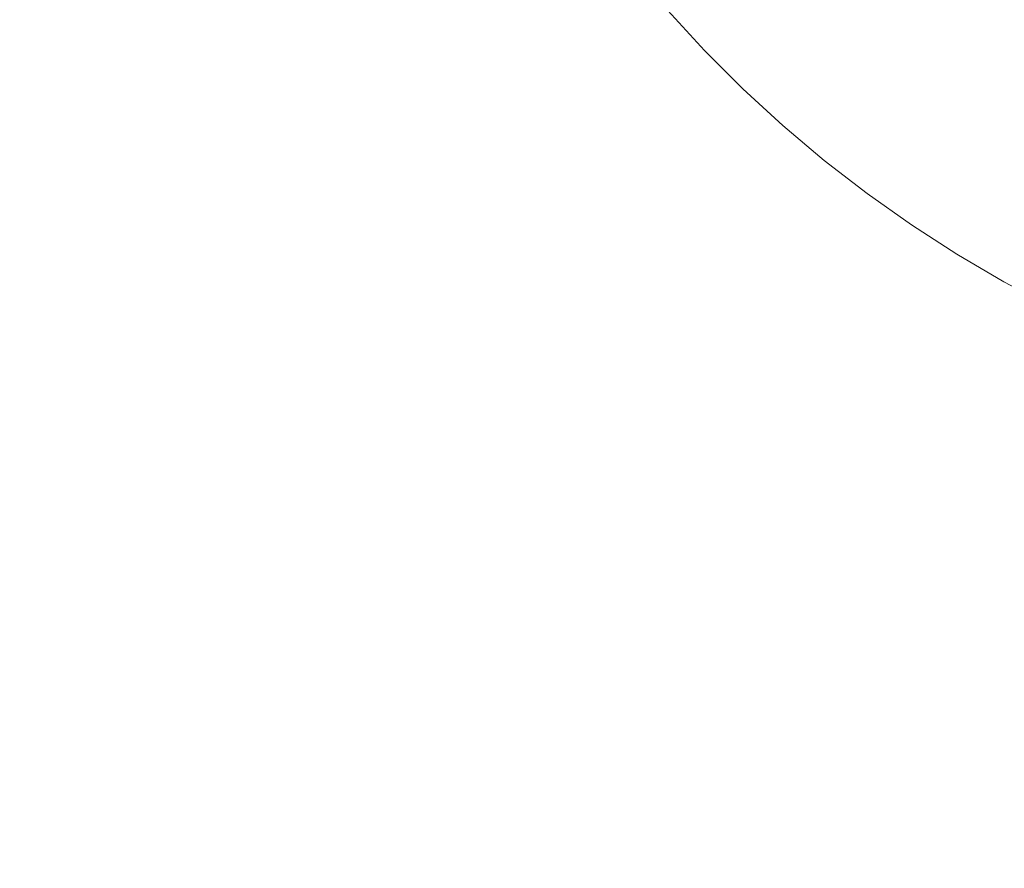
# Model space of a CAD drawing. Header units: centimetres. Extents: x -26 to 27.3, y -25.9 to -24.1.
# Tile 77 of 224: x -8.0433 to -7.9662, y -25.4931 to -25.4267. Entities that reach past the tile are written whole.
import ezdxf

# ---------------------------------------------------------------- set-up
doc = ezdxf.new("R2010")
doc.units = ezdxf.units.CM
doc.header["$LTSCALE"] = 2.54
doc.layers.add('Lucido design-1', color=7, linetype='Continuous')

# ---------------------------------------------------------------- blocks, each defined once
blk = doc.blocks.new('Gruppo-7-1')
at = {"color": 7, "linetype": 'Continuous', "lineweight": 9}
blk.add_3dface([(-25.917482, -24.159888, 1182.422727), (-25.917482, -25.759888, 1182.422727), (27.182518, -25.759888, 1182.422727), (27.182518, -24.159888, 1182.422727)], dxfattribs=at)
for points, invisible_edges in [([(-8.017482, -24.159888, 1182.022727), (9.282518, -24.159888, 1182.022727), (9.182518, -25.459888, 1182.022727), (-7.917482, -25.459888, 1182.022727)], 10), ([(-8.017482, -25.359888, 1182.022727), (-8.017482, -24.159888, 1182.022727), (-7.917482, -25.459888, 1182.022727)], 10), ([(-8.017122, -25.368369, 1182.022727), (-8.017392, -25.364132, 1182.022727), (-8.017482, -25.359888, 1182.022727), (-7.917482, -25.459888, 1182.022727)], 12), ([(-8.016044, -25.376788, 1182.022727), (-8.016672, -25.37259, 1182.022727), (-8.017122, -25.368369, 1182.022727), (-7.917482, -25.459888, 1182.022727)], 12), ([(-7.917482, -25.459888, 1182.022727), (-8.015238, -25.380956, 1182.022727), (-8.016044, -25.376788, 1182.022727)], 9), ([(-7.917482, -25.459888, 1182.022727), (-8.013099, -25.38917, 1182.022727), (-8.014255, -25.385086, 1182.022727), (-8.015238, -25.380956, 1182.022727)], 9), ([(-7.917482, -25.459888, 1182.022727), (-8.010271, -25.397174, 1182.022727), (-8.01177, -25.393202, 1182.022727), (-8.013099, -25.38917, 1182.022727)], 9), ([(-8.010271, -25.397174, 1182.022727), (-7.980304, -25.437692, 1182.022727), (-7.98355, -25.434955, 1182.022727)], 9), ([(-8.010271, -25.397174, 1182.022727), (-7.934382, -25.45845, 1182.022727), (-7.93855, -25.457644, 1182.022727)], 9), ([(-8.010271, -25.397174, 1182.022727), (-7.976945, -25.440288, 1182.022727), (-7.980304, -25.437692, 1182.022727)], 9), ([(-8.010271, -25.397174, 1182.022727), (-7.925963, -25.459528, 1182.022727), (-7.930184, -25.459078, 1182.022727), (-7.934382, -25.45845, 1182.022727)], 9), ([(-8.010271, -25.397174, 1182.022727), (-7.969913, -25.445041, 1182.022727), (-7.97348, -25.442739, 1182.022727), (-7.976945, -25.440288, 1182.022727)], 9), ([(-7.93855, -25.457644, 1182.022727), (-7.94268, -25.456661, 1182.022727), (-7.946764, -25.455505, 1182.022727), (-8.010271, -25.397174, 1182.022727)], 12), ([(-7.98355, -25.434955, 1182.022727), (-7.986676, -25.432084, 1182.022727), (-7.989678, -25.429082, 1182.022727), (-8.010271, -25.397174, 1182.022727)], 12), ([(-7.946764, -25.455505, 1182.022727), (-7.950796, -25.454176, 1182.022727), (-7.954768, -25.452677, 1182.022727), (-8.010271, -25.397174, 1182.022727)], 12), ([(-8.010271, -25.397174, 1182.022727), (-7.962502, -25.449181, 1182.022727), (-7.966252, -25.447189, 1182.022727), (-7.969913, -25.445041, 1182.022727)], 9), ([(-8.010271, -25.397174, 1182.022727), (-7.917482, -25.459888, 1182.022727), (-7.921726, -25.459798, 1182.022727), (-7.925963, -25.459528, 1182.022727)], 9), ([(-7.954768, -25.452677, 1182.022727), (-7.958672, -25.451011, 1182.022727), (-7.962502, -25.449181, 1182.022727), (-8.010271, -25.397174, 1182.022727)], 12), ([(-8.006775, -25.404908, 1182.022727), (-8.008605, -25.401078, 1182.022727), (-8.010271, -25.397174, 1182.022727), (-7.989678, -25.429082, 1182.022727)], 12), ([(-7.989678, -25.429082, 1182.022727), (-8.004783, -25.408657, 1182.022727), (-8.006775, -25.404908, 1182.022727)], 9), ([(-7.989678, -25.429082, 1182.022727), (-8.002635, -25.412319, 1182.022727), (-8.004783, -25.408657, 1182.022727)], 9), ([(-8.002635, -25.412319, 1182.022727), (-7.989678, -25.429082, 1182.022727), (-7.992549, -25.425955, 1182.022727)], 9), ([(-8.04014, -25.428409, 1182.014159), (-8.042937, -25.423141, 1182.014159), (-8.039493, -25.421405, 1182.015772), (-8.036772, -25.426527, 1182.015772)], 15), ([(-8.0271, -25.427382, 1182.018511), (-8.029866, -25.422669, 1182.018511), (-8.026338, -25.420699, 1182.019631), (-8.023659, -25.425264, 1182.019631)], 15), ([(-8.017402, -25.427422, 1182.020582), (-8.020179, -25.423121, 1182.020582), (-8.016663, -25.420956, 1182.021361), (-8.013982, -25.425111, 1182.021361)], 15), ([(-8.001608, -25.427815, 1182.022396), (-8.004415, -25.424183, 1182.022396), (-8.001035, -25.421684, 1182.02265), (-7.998337, -25.425174, 1182.02265)], 15), ([(-8.030494, -25.429472, 1182.017224), (-8.033346, -25.424613, 1182.017224), (-8.029866, -25.422669, 1182.018511), (-8.0271, -25.427382, 1182.018511)], 15), ([(-8.011127, -25.429147, 1182.021361), (-8.013982, -25.425111, 1182.021361), (-8.010534, -25.42278, 1182.021966), (-8.007781, -25.426673, 1182.021966)], 15), ([(-7.995494, -25.428547, 1182.02265), (-7.998337, -25.425174, 1182.02265), (-7.995286, -25.42271, 1182.022727), (-7.992549, -25.425955, 1182.022727)], 11), ([(-8.043442, -25.430254, 1182.012388), (-8.046315, -25.424844, 1182.012388), (-8.042937, -25.423141, 1182.014159), (-8.04014, -25.428409, 1182.014159)], 15), ([(-8.020789, -25.429711, 1182.019631), (-8.023659, -25.425264, 1182.019631), (-8.020179, -25.423121, 1182.020582), (-8.017402, -25.427422, 1182.020582)], 15), ([(-8.004866, -25.430445, 1182.021966), (-8.007781, -25.426673, 1182.021966), (-8.004415, -25.424183, 1182.022396), (-8.001608, -25.427815, 1182.022396)], 15), ([(-8.033836, -25.43153, 1182.015772), (-8.036772, -25.426527, 1182.015772), (-8.033346, -25.424613, 1182.017224), (-8.030494, -25.429472, 1182.017224)], 15), ([(-8.024137, -25.431974, 1182.018511), (-8.0271, -25.427382, 1182.018511), (-8.023659, -25.425264, 1182.019631), (-8.020789, -25.429711, 1182.019631)], 15), ([(-8.014446, -25.431602, 1182.020582), (-8.017402, -25.427422, 1182.020582), (-8.013982, -25.425111, 1182.021361), (-8.011127, -25.429147, 1182.021361)], 15), ([(-7.998649, -25.431324, 1182.022396), (-8.001608, -25.427815, 1182.022396), (-7.998337, -25.425174, 1182.02265), (-7.995494, -25.428547, 1182.02265)], 15), ([(-7.992509, -25.431796, 1182.02265), (-7.995494, -25.428547, 1182.02265), (-7.992549, -25.425955, 1182.022727), (-7.989678, -25.429082, 1182.022727)], 11), ([(-8.037121, -25.433553, 1182.014159), (-8.04014, -25.428409, 1182.014159), (-8.036772, -25.426527, 1182.015772), (-8.033836, -25.43153, 1182.015772)], 15), ([(-8.008103, -25.433059, 1182.021361), (-8.011127, -25.429147, 1182.021361), (-8.007781, -25.426673, 1182.021966), (-8.004866, -25.430445, 1182.021966)], 15), ([(-8.027439, -25.434206, 1182.017224), (-8.030494, -25.429472, 1182.017224), (-8.0271, -25.427382, 1182.018511), (-8.024137, -25.431974, 1182.018511)], 15), ([(-8.017733, -25.434033, 1182.019631), (-8.020789, -25.429711, 1182.019631), (-8.017402, -25.427422, 1182.020582), (-8.014446, -25.431602, 1182.020582)], 15), ([(-8.001792, -25.43409, 1182.021966), (-8.004866, -25.430445, 1182.021966), (-8.001608, -25.427815, 1182.022396), (-7.998649, -25.431324, 1182.022396)], 15), ([(-8.040342, -25.435536, 1182.012388), (-8.043442, -25.430254, 1182.012388), (-8.04014, -25.428409, 1182.014159), (-8.037121, -25.433553, 1182.014159)], 15), ([(-7.995544, -25.434704, 1182.022396), (-7.998649, -25.431324, 1182.022396), (-7.995494, -25.428547, 1182.02265), (-7.992509, -25.431796, 1182.02265)], 15), ([(-7.98939, -25.434915, 1182.02265), (-7.992509, -25.431796, 1182.02265), (-7.989678, -25.429082, 1182.022727), (-7.986676, -25.432084, 1182.022727)], 11), ([(-8.030691, -25.436404, 1182.015772), (-8.033836, -25.43153, 1182.015772), (-8.030494, -25.429472, 1182.017224), (-8.027439, -25.434206, 1182.017224)], 15), ([(-8.020981, -25.436435, 1182.018511), (-8.024137, -25.431974, 1182.018511), (-8.020789, -25.429711, 1182.019631), (-8.017733, -25.434033, 1182.019631)], 15), ([(-8.011315, -25.435653, 1182.020582), (-8.014446, -25.431602, 1182.020582), (-8.011127, -25.429147, 1182.021361), (-8.008103, -25.433059, 1182.021361)], 15), ([(-8.043495, -25.437477, 1182.010462), (-8.046675, -25.432059, 1182.010462), (-8.043442, -25.430254, 1182.012388), (-8.040342, -25.435536, 1182.012388)], 15), ([(-8.004916, -25.43684, 1182.021361), (-8.008103, -25.433059, 1182.021361), (-8.004866, -25.430445, 1182.021966), (-8.001792, -25.43409, 1182.021966)], 15), ([(-7.998567, -25.437602, 1182.021966), (-8.001792, -25.43409, 1182.021966), (-7.998649, -25.431324, 1182.022396), (-7.995544, -25.434704, 1182.022396)], 15), ([(-8.033887, -25.438564, 1182.014159), (-8.037121, -25.433553, 1182.014159), (-8.033836, -25.43153, 1182.015772), (-8.030691, -25.436404, 1182.015772)], 15), ([(-8.024186, -25.438806, 1182.017224), (-8.027439, -25.434206, 1182.017224), (-8.024137, -25.431974, 1182.018511), (-8.020981, -25.436435, 1182.018511)], 15), ([(-8.014495, -25.438221, 1182.019631), (-8.017733, -25.434033, 1182.019631), (-8.014446, -25.431602, 1182.020582), (-8.011315, -25.435653, 1182.020582)], 15), ([(-7.992298, -25.43795, 1182.022396), (-7.995544, -25.434704, 1182.022396), (-7.992509, -25.431796, 1182.02265), (-7.98939, -25.434915, 1182.02265)], 15), ([(-7.986141, -25.4379, 1182.02265), (-7.98939, -25.434915, 1182.02265), (-7.986676, -25.432084, 1182.022727), (-7.98355, -25.434955, 1182.022727)], 11), ([(-8.037021, -25.440682, 1182.012388), (-8.040342, -25.435536, 1182.012388), (-8.037121, -25.433553, 1182.014159), (-8.033887, -25.438564, 1182.014159)], 15), ([(-8.008015, -25.439567, 1182.020582), (-8.011315, -25.435653, 1182.020582), (-8.008103, -25.433059, 1182.021361), (-8.004916, -25.43684, 1182.021361)], 15), ([(-8.027342, -25.44114, 1182.015772), (-8.030691, -25.436404, 1182.015772), (-8.027439, -25.434206, 1182.017224), (-8.024186, -25.438806, 1182.017224)], 15), ([(-8.017639, -25.440759, 1182.018511), (-8.020981, -25.436435, 1182.018511), (-8.017733, -25.434033, 1182.019631), (-8.014495, -25.438221, 1182.019631)], 15), ([(-8.001571, -25.440481, 1182.021361), (-8.004916, -25.43684, 1182.021361), (-8.001792, -25.43409, 1182.021966), (-7.998567, -25.437602, 1182.021966)], 15), ([(-7.995196, -25.440973, 1182.021966), (-7.998567, -25.437602, 1182.021966), (-7.995544, -25.434704, 1182.022396), (-7.992298, -25.43795, 1182.022396)], 15), ([(-7.988918, -25.441055, 1182.022396), (-7.992298, -25.43795, 1182.022396), (-7.98939, -25.434915, 1182.02265), (-7.986141, -25.4379, 1182.02265)], 15), ([(-7.982768, -25.440743, 1182.02265), (-7.986141, -25.4379, 1182.02265), (-7.98355, -25.434955, 1182.022727), (-7.980304, -25.437692, 1182.022727)], 11), ([(-8.040089, -25.442756, 1182.010462), (-8.043495, -25.437477, 1182.010462), (-8.040342, -25.435536, 1182.012388), (-8.037021, -25.440682, 1182.012388)], 15), ([(-8.011083, -25.442268, 1182.019631), (-8.014495, -25.438221, 1182.019631), (-8.011315, -25.435653, 1182.020582), (-8.008015, -25.439567, 1182.020582)], 15), ([(-8.030443, -25.443433, 1182.014159), (-8.033887, -25.438564, 1182.014159), (-8.030691, -25.436404, 1182.015772), (-8.027342, -25.44114, 1182.015772)], 15), ([(-8.02074, -25.443263, 1182.017224), (-8.024186, -25.438806, 1182.017224), (-8.020981, -25.436435, 1182.018511), (-8.017639, -25.440759, 1182.018511)], 15), ([(-8.043084, -25.44478, 1182.008386), (-8.046574, -25.439373, 1182.008386), (-8.043495, -25.437477, 1182.010462), (-8.040089, -25.442756, 1182.010462)], 15), ([(-8.004552, -25.443337, 1182.020582), (-8.008015, -25.439567, 1182.020582), (-8.004916, -25.43684, 1182.021361), (-8.001571, -25.440481, 1182.021361)], 15), ([(-7.998075, -25.443977, 1182.021361), (-8.001571, -25.440481, 1182.021361), (-7.998567, -25.437602, 1182.021966), (-7.995196, -25.440973, 1182.021966)], 15), ([(-8.014116, -25.444937, 1182.018511), (-8.017639, -25.440759, 1182.018511), (-8.014495, -25.438221, 1182.019631), (-8.011083, -25.442268, 1182.019631)], 15), ([(-7.991684, -25.444198, 1182.021966), (-7.995196, -25.440973, 1182.021966), (-7.992298, -25.43795, 1182.022396), (-7.988918, -25.441055, 1182.022396)], 15), ([(-7.985409, -25.444014, 1182.022396), (-7.988918, -25.441055, 1182.022396), (-7.986141, -25.4379, 1182.02265), (-7.982768, -25.440743, 1182.02265)], 15), ([(-7.979278, -25.443441, 1182.02265), (-7.982768, -25.440743, 1182.02265), (-7.980304, -25.437692, 1182.022727), (-7.976945, -25.440288, 1182.022727)], 11), ([(-8.033484, -25.445683, 1182.012388), (-8.037021, -25.440682, 1182.012388), (-8.033887, -25.438564, 1182.014159), (-8.030443, -25.443433, 1182.014159)], 15), ([(-8.023794, -25.445729, 1182.015772), (-8.027342, -25.44114, 1182.015772), (-8.024186, -25.438806, 1182.017224), (-8.02074, -25.443263, 1182.017224)], 15), ([(-8.046003, -25.446753, 1182.006162), (-8.049574, -25.44122, 1182.006162), (-8.046574, -25.439373, 1182.008386), (-8.043084, -25.44478, 1182.008386)], 15), ([(-8.007503, -25.446166, 1182.019631), (-8.011083, -25.442268, 1182.019631), (-8.008015, -25.439567, 1182.020582), (-8.004552, -25.443337, 1182.020582)], 15), ([(-8.036461, -25.447885, 1182.010462), (-8.040089, -25.442756, 1182.010462), (-8.037021, -25.440682, 1182.012388), (-8.033484, -25.445683, 1182.012388)], 15), ([(-8.000932, -25.446958, 1182.020582), (-8.004552, -25.443337, 1182.020582), (-8.001571, -25.440481, 1182.021361), (-7.998075, -25.443977, 1182.021361)], 15), ([(-7.975676, -25.445989, 1182.02265), (-7.979278, -25.443441, 1182.02265), (-7.976945, -25.440288, 1182.022727), (-7.97348, -25.442739, 1182.022727)], 11), ([(-8.026795, -25.448152, 1182.014159), (-8.030443, -25.443433, 1182.014159), (-8.027342, -25.44114, 1182.015772), (-8.023794, -25.445729, 1182.015772)], 15), ([(-8.017109, -25.447571, 1182.017224), (-8.02074, -25.443263, 1182.017224), (-8.017639, -25.440759, 1182.018511), (-8.014116, -25.444937, 1182.018511)], 15), ([(-7.994434, -25.447322, 1182.021361), (-7.998075, -25.443977, 1182.021361), (-7.995196, -25.440973, 1182.021966), (-7.991684, -25.444198, 1182.021966)], 15), ([(-7.988039, -25.447272, 1182.021966), (-7.991684, -25.444198, 1182.021966), (-7.988918, -25.441055, 1182.022396), (-7.985409, -25.444014, 1182.022396)], 15), ([(-7.981777, -25.446821, 1182.022396), (-7.985409, -25.444014, 1182.022396), (-7.982768, -25.440743, 1182.02265), (-7.979278, -25.443441, 1182.02265)], 15), ([(-8.039368, -25.450035, 1182.008386), (-8.043084, -25.44478, 1182.008386), (-8.040089, -25.442756, 1182.010462), (-8.036461, -25.447885, 1182.010462)], 15), ([(-8.01042, -25.448962, 1182.018511), (-8.014116, -25.444937, 1182.018511), (-8.011083, -25.442268, 1182.019631), (-8.007503, -25.446166, 1182.019631)], 15), ([(-7.971969, -25.448381, 1182.02265), (-7.975676, -25.445989, 1182.02265), (-7.97348, -25.442739, 1182.022727), (-7.969913, -25.445041, 1182.022727)], 11), ([(-8.029739, -25.450529, 1182.012388), (-8.033484, -25.445683, 1182.012388), (-8.030443, -25.443433, 1182.014159), (-8.026795, -25.448152, 1182.014159)], 15), ([(-8.020055, -25.450164, 1182.015772), (-8.023794, -25.445729, 1182.015772), (-8.02074, -25.443263, 1182.017224), (-8.017109, -25.447571, 1182.017224)], 15), ([(-8.00376, -25.449909, 1182.019631), (-8.007503, -25.446166, 1182.019631), (-8.004552, -25.443337, 1182.020582), (-8.000932, -25.446958, 1182.020582)], 15), ([(-7.97803, -25.449471, 1182.022396), (-7.981777, -25.446821, 1182.022396), (-7.979278, -25.443441, 1182.02265), (-7.975676, -25.445989, 1182.02265)], 15), ([(-7.997161, -25.450421, 1182.020582), (-8.000932, -25.446958, 1182.020582), (-7.998075, -25.443977, 1182.021361), (-7.994434, -25.447322, 1182.021361)], 15), ([(-7.990654, -25.450509, 1182.021361), (-7.994434, -25.447322, 1182.021361), (-7.991684, -25.444198, 1182.021966), (-7.988039, -25.447272, 1182.021966)], 15), ([(-7.984267, -25.450187, 1182.021966), (-7.988039, -25.447272, 1182.021966), (-7.985409, -25.444014, 1182.022396), (-7.981777, -25.446821, 1182.022396)], 15), ([(-8.042201, -25.452129, 1182.006162), (-8.046003, -25.446753, 1182.006162), (-8.043084, -25.44478, 1182.008386), (-8.039368, -25.450035, 1182.008386)], 15), ([(-8.013298, -25.45172, 1182.017224), (-8.017109, -25.447571, 1182.017224), (-8.014116, -25.444937, 1182.018511), (-8.01042, -25.448962, 1182.018511)], 15), ([(-7.968164, -25.450614, 1182.02265), (-7.971969, -25.448381, 1182.02265), (-7.969913, -25.445041, 1182.022727), (-7.966252, -25.447189, 1182.022727)], 11), ([(-8.032619, -25.452855, 1182.010462), (-8.036461, -25.447885, 1182.010462), (-8.033484, -25.445683, 1182.012388), (-8.029739, -25.450529, 1182.012388)], 15), ([(-8.022951, -25.452712, 1182.014159), (-8.026795, -25.448152, 1182.014159), (-8.023794, -25.445729, 1182.015772), (-8.020055, -25.450164, 1182.015772)], 15), ([(-7.974173, -25.45196, 1182.022396), (-7.97803, -25.449471, 1182.022396), (-7.975676, -25.445989, 1182.02265), (-7.971969, -25.448381, 1182.02265)], 15), ([(-8.044954, -25.454166, 1182.003796), (-8.04884, -25.448671, 1182.003796), (-8.046003, -25.446753, 1182.006162), (-8.042201, -25.452129, 1182.006162)], 15), ([(-8.006556, -25.452826, 1182.018511), (-8.01042, -25.448962, 1182.018511), (-8.007503, -25.446166, 1182.019631), (-8.00376, -25.449909, 1182.019631)], 15), ([(-7.980374, -25.45294, 1182.021966), (-7.984267, -25.450187, 1182.021966), (-7.981777, -25.446821, 1182.022396), (-7.97803, -25.449471, 1182.022396)], 15), ([(-8.016131, -25.454436, 1182.015772), (-8.020055, -25.450164, 1182.015772), (-8.017109, -25.447571, 1182.017224), (-8.013298, -25.45172, 1182.017224)], 15), ([(-7.999862, -25.453489, 1182.019631), (-8.00376, -25.449909, 1182.019631), (-8.000932, -25.446958, 1182.020582), (-7.997161, -25.450421, 1182.020582)], 15), ([(-7.993247, -25.453721, 1182.020582), (-7.997161, -25.450421, 1182.020582), (-7.994434, -25.447322, 1182.021361), (-7.990654, -25.450509, 1182.021361)], 15), ([(-7.986742, -25.453533, 1182.021361), (-7.990654, -25.450509, 1182.021361), (-7.988039, -25.447272, 1182.021966), (-7.984267, -25.450187, 1182.021966)], 15), ([(-7.964268, -25.452683, 1182.02265), (-7.968164, -25.450614, 1182.02265), (-7.966252, -25.447189, 1182.022727), (-7.962502, -25.449181, 1182.022727)], 11), ([(-8.035433, -25.455126, 1182.008386), (-8.039368, -25.450035, 1182.008386), (-8.036461, -25.447885, 1182.010462), (-8.032619, -25.452855, 1182.010462)], 15), ([(-8.025791, -25.455212, 1182.012388), (-8.029739, -25.450529, 1182.012388), (-8.026795, -25.448152, 1182.014159), (-8.022951, -25.452712, 1182.014159)], 15), ([(-7.970214, -25.454283, 1182.022396), (-7.974173, -25.45196, 1182.022396), (-7.971969, -25.448381, 1182.02265), (-7.968164, -25.450614, 1182.02265)], 15), ([(-8.009314, -25.455704, 1182.017224), (-8.013298, -25.45172, 1182.017224), (-8.01042, -25.448962, 1182.018511), (-8.006556, -25.452826, 1182.018511)], 15), ([(-8.002531, -25.456522, 1182.018511), (-8.006556, -25.452826, 1182.018511), (-8.00376, -25.449909, 1182.019631), (-7.999862, -25.453489, 1182.019631)], 15), ([(-7.976369, -25.455526, 1182.021966), (-7.980374, -25.45294, 1182.021966), (-7.97803, -25.449471, 1182.022396), (-7.974173, -25.45196, 1182.022396)], 15), ([(-8.038173, -25.45734, 1182.006162), (-8.042201, -25.452129, 1182.006162), (-8.039368, -25.450035, 1182.008386), (-8.035433, -25.455126, 1182.008386)], 15), ([(-8.02857, -25.457658, 1182.010462), (-8.032619, -25.452855, 1182.010462), (-8.029739, -25.450529, 1182.012388), (-8.025791, -25.455212, 1182.012388)], 15), ([(-8.018916, -25.457105, 1182.014159), (-8.022951, -25.452712, 1182.014159), (-8.020055, -25.450164, 1182.015772), (-8.016131, -25.454436, 1182.015772)], 15), ([(-7.995815, -25.456901, 1182.019631), (-7.999862, -25.453489, 1182.019631), (-7.997161, -25.450421, 1182.020582), (-7.993247, -25.453721, 1182.020582)], 15), ([(-7.989196, -25.456852, 1182.020582), (-7.993247, -25.453721, 1182.020582), (-7.990654, -25.450509, 1182.021361), (-7.986742, -25.453533, 1182.021361)], 15), ([(-7.982705, -25.456388, 1182.021361), (-7.986742, -25.453533, 1182.021361), (-7.984267, -25.450187, 1182.021966), (-7.980374, -25.45294, 1182.021966)], 15), ([(-7.966161, -25.456436, 1182.022396), (-7.970214, -25.454283, 1182.022396), (-7.968164, -25.450614, 1182.02265), (-7.964268, -25.452683, 1182.02265)], 15), ([(-8.040838, -25.459491, 1182.003796), (-8.044954, -25.454166, 1182.003796), (-8.042201, -25.452129, 1182.006162), (-8.038173, -25.45734, 1182.006162)], 15), ([(-8.01203, -25.458537, 1182.015772), (-8.016131, -25.454436, 1182.015772), (-8.013298, -25.45172, 1182.017224), (-8.009314, -25.455704, 1182.017224)], 15), ([(-7.972257, -25.457939, 1182.021966), (-7.976369, -25.455526, 1182.021966), (-7.974173, -25.45196, 1182.022396), (-7.970214, -25.454283, 1182.022396)], 15), ([(-8.031284, -25.460046, 1182.008386), (-8.035433, -25.455126, 1182.008386), (-8.032619, -25.452855, 1182.010462), (-8.02857, -25.457658, 1182.010462)], 15), ([(-8.021647, -25.459722, 1182.012388), (-8.025791, -25.455212, 1182.012388), (-8.022951, -25.452712, 1182.014159), (-8.018916, -25.457105, 1182.014159)], 15), ([(-8.005165, -25.459515, 1182.017224), (-8.009314, -25.455704, 1182.017224), (-8.006556, -25.452826, 1182.018511), (-8.002531, -25.456522, 1182.018511)], 15), ([(-7.97855, -25.459069, 1182.021361), (-7.982705, -25.456388, 1182.021361), (-7.980374, -25.45294, 1182.021966), (-7.976369, -25.455526, 1182.021966)], 15), ([(-7.998353, -25.460045, 1182.018511), (-8.002531, -25.456522, 1182.018511), (-7.999862, -25.453489, 1182.019631), (-7.995815, -25.456901, 1182.019631)], 15), ([(-7.991627, -25.460139, 1182.019631), (-7.995815, -25.456901, 1182.019631), (-7.993247, -25.453721, 1182.020582), (-7.989196, -25.456852, 1182.020582)], 15), ([(-7.985016, -25.459808, 1182.020582), (-7.989196, -25.456852, 1182.020582), (-7.986742, -25.453533, 1182.021361), (-7.982705, -25.456388, 1182.021361)], 15), ([(-8.043421, -25.461576, 1182.001292), (-8.047623, -25.45614, 1182.001292), (-8.044954, -25.454166, 1182.003796), (-8.040838, -25.459491, 1182.003796)], 15), ([(-8.014699, -25.461322, 1182.014159), (-8.018916, -25.457105, 1182.014159), (-8.016131, -25.454436, 1182.015772), (-8.01203, -25.458537, 1182.015772)], 15), ([(-7.968046, -25.460175, 1182.021966), (-7.972257, -25.457939, 1182.021966), (-7.970214, -25.454283, 1182.022396), (-7.966161, -25.456436, 1182.022396)], 15), ([(-8.033929, -25.462374, 1182.006162), (-8.038173, -25.45734, 1182.006162), (-8.035433, -25.455126, 1182.008386), (-8.031284, -25.460046, 1182.008386)], 15), ([(-8.02432, -25.462284, 1182.010462), (-8.02857, -25.457658, 1182.010462), (-8.025791, -25.455212, 1182.012388), (-8.021647, -25.459722, 1182.012388)], 15), ([(-8.007758, -25.462461, 1182.015772), (-8.01203, -25.458537, 1182.015772), (-8.009314, -25.455704, 1182.017224), (-8.005165, -25.459515, 1182.017224)], 15), ([(-7.974286, -25.461572, 1182.021361), (-7.97855, -25.459069, 1182.021361), (-7.976369, -25.455526, 1182.021966), (-7.972257, -25.457939, 1182.021966)], 15), ([(-8.000857, -25.463146, 1182.017224), (-8.005165, -25.459515, 1182.017224), (-8.002531, -25.456522, 1182.018511), (-7.998353, -25.460045, 1182.018511)], 15), ([(-7.987305, -25.463195, 1182.019631), (-7.991627, -25.460139, 1182.019631), (-7.989196, -25.456852, 1182.020582), (-7.985016, -25.459808, 1182.020582)], 15), ([(-7.980715, -25.462584, 1182.020582), (-7.985016, -25.459808, 1182.020582), (-7.982705, -25.456388, 1182.021361), (-7.97855, -25.459069, 1182.021361)], 15), ([(-7.963744, -25.462231, 1182.021966), (-7.968046, -25.460175, 1182.021966), (-7.966161, -25.456436, 1182.022396), (-7.962019, -25.458415, 1182.022396)], 15), ([(-8.036499, -25.464636, 1182.003796), (-8.040838, -25.459491, 1182.003796), (-8.038173, -25.45734, 1182.006162), (-8.033929, -25.462374, 1182.006162)], 15), ([(-8.017316, -25.464053, 1182.012388), (-8.021647, -25.459722, 1182.012388), (-8.018916, -25.457105, 1182.014159), (-8.014699, -25.461322, 1182.014159)], 15), ([(-7.994029, -25.463387, 1182.018511), (-7.998353, -25.460045, 1182.018511), (-7.995815, -25.456901, 1182.019631), (-7.991627, -25.460139, 1182.019631)], 15), ([(-8.026931, -25.464786, 1182.008386), (-8.031284, -25.460046, 1182.008386), (-8.02857, -25.457658, 1182.010462), (-8.02432, -25.462284, 1182.010462)], 15), ([(-7.969919, -25.463891, 1182.021361), (-7.974286, -25.461572, 1182.021361), (-7.972257, -25.457939, 1182.021966), (-7.968046, -25.460175, 1182.021966)], 15), ([(-8.010306, -25.465357, 1182.014159), (-8.014699, -25.461322, 1182.014159), (-8.01203, -25.458537, 1182.015772), (-8.007758, -25.462461, 1182.015772)], 15), ([(-7.976299, -25.465176, 1182.020582), (-7.980715, -25.462584, 1182.020582), (-7.97855, -25.459069, 1182.021361), (-7.974286, -25.461572, 1182.021361)], 15), ([(-8.038991, -25.46683, 1182.001292), (-8.043421, -25.461576, 1182.001292), (-8.040838, -25.459491, 1182.003796), (-8.036499, -25.464636, 1182.003796)], 15), ([(-8.019878, -25.466726, 1182.010462), (-8.02432, -25.462284, 1182.010462), (-8.021647, -25.459722, 1182.012388), (-8.017316, -25.464053, 1182.012388)], 15), ([(-8.003323, -25.4662, 1182.015772), (-8.007758, -25.462461, 1182.015772), (-8.005165, -25.459515, 1182.017224), (-8.000857, -25.463146, 1182.017224)], 15), ([(-7.982858, -25.466065, 1182.019631), (-7.987305, -25.463195, 1182.019631), (-7.985016, -25.459808, 1182.020582), (-7.980715, -25.462584, 1182.020582)], 15), ([(-8.029474, -25.467224, 1182.006162), (-8.033929, -25.462374, 1182.006162), (-8.031284, -25.460046, 1182.008386), (-8.026931, -25.464786, 1182.008386)], 15), ([(-7.9964, -25.466592, 1182.017224), (-8.000857, -25.463146, 1182.017224), (-7.998353, -25.460045, 1182.018511), (-7.994029, -25.463387, 1182.018511)], 15), ([(-7.989568, -25.466542, 1182.018511), (-7.994029, -25.463387, 1182.018511), (-7.991627, -25.460139, 1182.019631), (-7.987305, -25.463195, 1182.019631)], 15), ([(-7.965458, -25.466023, 1182.021361), (-7.969919, -25.463891, 1182.021361), (-7.968046, -25.460175, 1182.021966), (-7.963744, -25.462231, 1182.021966)], 15), ([(-8.012806, -25.468197, 1182.012388), (-8.017316, -25.464053, 1182.012388), (-8.014699, -25.461322, 1182.014159), (-8.010306, -25.465357, 1182.014159)], 15), ([(-8.041401, -25.468951, 1181.998654), (-8.045918, -25.463593, 1181.998654), (-8.043421, -25.461576, 1182.001292), (-8.038991, -25.46683, 1182.001292)], 15), ([(-7.971778, -25.467577, 1182.020582), (-7.976299, -25.465176, 1182.020582), (-7.974286, -25.461572, 1182.021361), (-7.969919, -25.463891, 1182.021361)], 15), ([(-8.031946, -25.469593, 1182.003796), (-8.036499, -25.464636, 1182.003796), (-8.033929, -25.462374, 1182.006162), (-8.029474, -25.467224, 1182.006162)], 15), ([(-8.02238, -25.469337, 1182.008386), (-8.026931, -25.464786, 1182.008386), (-8.02432, -25.462284, 1182.010462), (-8.019878, -25.466726, 1182.010462)], 15), ([(-8.005746, -25.469201, 1182.014159), (-8.010306, -25.465357, 1182.014159), (-8.007758, -25.462461, 1182.015772), (-8.003323, -25.4662, 1182.015772)], 15), ([(-7.978293, -25.468744, 1182.019631), (-7.982858, -25.466065, 1182.019631), (-7.980715, -25.462584, 1182.020582), (-7.976299, -25.465176, 1182.020582)], 15), ([(-8.043725, -25.470996, 1181.995888), (-8.048327, -25.465538, 1181.995888), (-8.045918, -25.463593, 1181.998654), (-8.041401, -25.468951, 1181.998654)], 15), ([(-7.998734, -25.469748, 1182.015772), (-8.003323, -25.4662, 1182.015772), (-8.000857, -25.463146, 1182.017224), (-7.9964, -25.466592, 1182.017224)], 15), ([(-7.9918, -25.469845, 1182.017224), (-7.9964, -25.466592, 1182.017224), (-7.994029, -25.463387, 1182.018511), (-7.989568, -25.466542, 1182.018511)], 15), ([(-7.984976, -25.469506, 1182.018511), (-7.989568, -25.466542, 1182.018511), (-7.987305, -25.463195, 1182.019631), (-7.982858, -25.466065, 1182.019631)], 15), ([(-8.015252, -25.470976, 1182.010462), (-8.019878, -25.466726, 1182.010462), (-8.017316, -25.464053, 1182.012388), (-8.012806, -25.468197, 1182.012388)], 15), ([(-7.967158, -25.469784, 1182.020582), (-7.971778, -25.467577, 1182.020582), (-7.969919, -25.463891, 1182.021361), (-7.965458, -25.466023, 1182.021361)], 15), ([(-8.034343, -25.47189, 1182.001292), (-8.038991, -25.46683, 1182.001292), (-8.036499, -25.464636, 1182.003796), (-8.031946, -25.469593, 1182.003796)], 15), ([(-8.024818, -25.47188, 1182.006162), (-8.029474, -25.467224, 1182.006162), (-8.026931, -25.464786, 1182.008386), (-8.02238, -25.469337, 1182.008386)], 15), ([(-7.973618, -25.471227, 1182.019631), (-7.978293, -25.468744, 1182.019631), (-7.976299, -25.465176, 1182.020582), (-7.971778, -25.467577, 1182.020582)], 15), ([(-8.008123, -25.472145, 1182.012388), (-8.012806, -25.468197, 1182.012388), (-8.010306, -25.465357, 1182.014159), (-8.005746, -25.469201, 1182.014159)], 15), ([(-7.980263, -25.472272, 1182.018511), (-7.984976, -25.469506, 1182.018511), (-7.982858, -25.466065, 1182.019631), (-7.978293, -25.468744, 1182.019631)], 15), ([(-7.962449, -25.471794, 1182.020582), (-7.967158, -25.469784, 1182.020582), (-7.965458, -25.466023, 1182.021361), (-7.96091, -25.467963, 1182.021361)], 15), ([(-8.036661, -25.474112, 1181.998654), (-8.041401, -25.468951, 1181.998654), (-8.038991, -25.46683, 1182.001292), (-8.034343, -25.47189, 1182.001292)], 15), ([(-8.017641, -25.47369, 1182.008386), (-8.02238, -25.469337, 1182.008386), (-8.019878, -25.466726, 1182.010462), (-8.015252, -25.470976, 1182.010462)], 15), ([(-8.001027, -25.472849, 1182.014159), (-8.005746, -25.469201, 1182.014159), (-8.003323, -25.4662, 1182.015772), (-7.998734, -25.469748, 1182.015772)], 15), ([(-7.993998, -25.473097, 1182.015772), (-7.998734, -25.469748, 1182.015772), (-7.9964, -25.466592, 1182.017224), (-7.9918, -25.469845, 1182.017224)], 15), ([(-7.987066, -25.4729, 1182.017224), (-7.9918, -25.469845, 1182.017224), (-7.989568, -25.466542, 1182.018511), (-7.984976, -25.469506, 1182.018511)], 15), ([(-8.027187, -25.474352, 1182.003796), (-8.031946, -25.469593, 1182.003796), (-8.029474, -25.467224, 1182.006162), (-8.024818, -25.47188, 1182.006162)], 15), ([(-7.968842, -25.473509, 1182.019631), (-7.973618, -25.471227, 1182.019631), (-7.971778, -25.467577, 1182.020582), (-7.967158, -25.469784, 1182.020582)], 15), ([(-8.010449, -25.475025, 1182.010462), (-8.015252, -25.470976, 1182.010462), (-8.012806, -25.468197, 1182.012388), (-8.008123, -25.472145, 1182.012388)], 15), ([(-8.038896, -25.476253, 1181.995888), (-8.043725, -25.470996, 1181.995888), (-8.041401, -25.468951, 1181.998654), (-8.036661, -25.474112, 1181.998654)], 15), ([(-8.003277, -25.47589, 1182.012388), (-8.008123, -25.472145, 1182.012388), (-8.005746, -25.469201, 1182.014159), (-8.001027, -25.472849, 1182.014159)], 15), ([(-7.975437, -25.474835, 1182.018511), (-7.980263, -25.472272, 1182.018511), (-7.978293, -25.468744, 1182.019631), (-7.973618, -25.471227, 1182.019631)], 15), ([(-8.029484, -25.476749, 1182.001292), (-8.034343, -25.47189, 1182.001292), (-8.031946, -25.469593, 1182.003796), (-8.027187, -25.474352, 1182.003796)], 15), ([(-8.019968, -25.476335, 1182.006162), (-8.024818, -25.47188, 1182.006162), (-8.02238, -25.469337, 1182.008386), (-8.017641, -25.47369, 1182.008386)], 15), ([(-7.996158, -25.476293, 1182.014159), (-8.001027, -25.472849, 1182.014159), (-7.998734, -25.469748, 1182.015772), (-7.993998, -25.473097, 1182.015772)], 15), ([(-7.989124, -25.476242, 1182.015772), (-7.993998, -25.473097, 1182.015772), (-7.9918, -25.469845, 1182.017224), (-7.987066, -25.4729, 1182.017224)], 15), ([(-7.982207, -25.475751, 1182.017224), (-7.987066, -25.4729, 1182.017224), (-7.984976, -25.469506, 1182.018511), (-7.980263, -25.472272, 1182.018511)], 15), ([(-7.963974, -25.475587, 1182.019631), (-7.968842, -25.473509, 1182.019631), (-7.967158, -25.469784, 1182.020582), (-7.962449, -25.471794, 1182.020582)], 15), ([(-8.040728, -25.478009, 1181.993438), (-8.04563, -25.472672, 1181.993438), (-8.043725, -25.470996, 1181.995888), (-8.038896, -25.476253, 1181.995888)], 15), ([(-8.01272, -25.477838, 1182.008386), (-8.017641, -25.47369, 1182.008386), (-8.015252, -25.470976, 1182.010462), (-8.010449, -25.475025, 1182.010462)], 15), ([(-7.970506, -25.477191, 1182.018511), (-7.975437, -25.474835, 1182.018511), (-7.973618, -25.471227, 1182.019631), (-7.968842, -25.473509, 1182.019631)], 15), ([(-8.031706, -25.479067, 1181.998654), (-8.036661, -25.474112, 1181.998654), (-8.034343, -25.47189, 1182.001292), (-8.029484, -25.476749, 1182.001292)], 15), ([(-8.02223, -25.478905, 1182.003796), (-8.027187, -25.474352, 1182.003796), (-8.024818, -25.47188, 1182.006162), (-8.019968, -25.476335, 1182.006162)], 15), ([(-8.005479, -25.478867, 1182.010462), (-8.010449, -25.475025, 1182.010462), (-8.008123, -25.472145, 1182.012388), (-8.003277, -25.47589, 1182.012388)], 15), ([(-7.977232, -25.478394, 1182.017224), (-7.982207, -25.475751, 1182.017224), (-7.980263, -25.472272, 1182.018511), (-7.975437, -25.474835, 1182.018511)], 15), ([(-8.042799, -25.479995, 1181.990447), (-8.047784, -25.474568, 1181.990447), (-8.04563, -25.472672, 1181.993438), (-8.040728, -25.478009, 1181.993438)], 15), ([(-7.998276, -25.479427, 1182.012388), (-8.003277, -25.47589, 1182.012388), (-8.001027, -25.472849, 1182.014159), (-7.996158, -25.476293, 1182.014159)], 15), ([(-7.984122, -25.479178, 1182.015772), (-7.989124, -25.476242, 1182.015772), (-7.987066, -25.4729, 1182.017224), (-7.982207, -25.475751, 1182.017224)], 15), ([(-8.014934, -25.480579, 1182.006162), (-8.019968, -25.476335, 1182.006162), (-8.017641, -25.47369, 1182.008386), (-8.01272, -25.477838, 1182.008386)], 15), ([(-7.991147, -25.479527, 1182.014159), (-7.996158, -25.476293, 1182.014159), (-7.993998, -25.473097, 1182.015772), (-7.989124, -25.476242, 1182.015772)], 15), ([(-7.96548, -25.479336, 1182.018511), (-7.970506, -25.477191, 1182.018511), (-7.968842, -25.473509, 1182.019631), (-7.963974, -25.475587, 1182.019631)], 15), ([(-8.044778, -25.481891, 1181.987343), (-8.049841, -25.476378, 1181.987343), (-8.047784, -25.474568, 1181.990447), (-8.042799, -25.479995, 1181.990447)], 15), ([(-8.033847, -25.481301, 1181.995888), (-8.038896, -25.476253, 1181.995888), (-8.036661, -25.474112, 1181.998654), (-8.031706, -25.479067, 1181.998654)], 15), ([(-8.024424, -25.481397, 1182.001292), (-8.029484, -25.476749, 1182.001292), (-8.027187, -25.474352, 1182.003796), (-8.02223, -25.478905, 1182.003796)], 15), ([(-8.007629, -25.481774, 1182.008386), (-8.01272, -25.477838, 1182.008386), (-8.010449, -25.475025, 1182.010462), (-8.005479, -25.478867, 1182.010462)], 15), ([(-7.972148, -25.480823, 1182.017224), (-7.977232, -25.478394, 1182.017224), (-7.975437, -25.474835, 1182.018511), (-7.970506, -25.477191, 1182.018511)], 15), ([(-8.00035, -25.482495, 1182.010462), (-8.005479, -25.478867, 1182.010462), (-8.003277, -25.47589, 1182.012388), (-7.998276, -25.479427, 1182.012388)], 15), ([(-7.978999, -25.481899, 1182.015772), (-7.984122, -25.479178, 1182.015772), (-7.982207, -25.475751, 1182.017224), (-7.977232, -25.478394, 1182.017224)], 15), ([(-8.035603, -25.483134, 1181.993438), (-8.040728, -25.478009, 1181.993438), (-8.038896, -25.476253, 1181.995888), (-8.033847, -25.481301, 1181.995888)], 15), ([(-8.026545, -25.483807, 1181.998654), (-8.031706, -25.479067, 1181.998654), (-8.029484, -25.476749, 1182.001292), (-8.024424, -25.481397, 1182.001292)], 15), ([(-8.017085, -25.483244, 1182.003796), (-8.02223, -25.478905, 1182.003796), (-8.019968, -25.476335, 1182.006162), (-8.014934, -25.480579, 1182.006162)], 15), ([(-7.99313, -25.482748, 1182.012388), (-7.998276, -25.479427, 1182.012388), (-7.996158, -25.476293, 1182.014159), (-7.991147, -25.479527, 1182.014159)], 15), ([(-7.986003, -25.482546, 1182.014159), (-7.991147, -25.479527, 1182.014159), (-7.989124, -25.476242, 1182.015772), (-7.984122, -25.479178, 1182.015772)], 15), ([(-7.966966, -25.483034, 1182.017224), (-7.972148, -25.480823, 1182.017224), (-7.970506, -25.477191, 1182.018511), (-7.96548, -25.479336, 1182.018511)], 15), ([(-8.037589, -25.485205, 1181.990447), (-8.042799, -25.479995, 1181.990447), (-8.040728, -25.478009, 1181.993438), (-8.035603, -25.483134, 1181.993438)], 15), ([(-8.009723, -25.484607, 1182.006162), (-8.014934, -25.480579, 1182.006162), (-8.01272, -25.477838, 1182.008386), (-8.007629, -25.481774, 1182.008386)], 15), ([(-7.973765, -25.4844, 1182.015772), (-7.978999, -25.481899, 1182.015772), (-7.977232, -25.478394, 1182.017224), (-7.972148, -25.480823, 1182.017224)], 15), ([(-8.02859, -25.486131, 1181.995888), (-8.033847, -25.481301, 1181.995888), (-8.031706, -25.479067, 1181.998654), (-8.026545, -25.483807, 1181.998654)], 15), ([(-8.01917, -25.485827, 1182.001292), (-8.024424, -25.481397, 1182.001292), (-8.02223, -25.478905, 1182.003796), (-8.017085, -25.483244, 1182.003796)], 15), ([(-8.002374, -25.48549, 1182.008386), (-8.007629, -25.481774, 1182.008386), (-8.005479, -25.478867, 1182.010462), (-8.00035, -25.482495, 1182.010462)], 15), ([(-7.980735, -25.485343, 1182.014159), (-7.986003, -25.482546, 1182.014159), (-7.984122, -25.479178, 1182.015772), (-7.978999, -25.481899, 1182.015772)], 15), ([(-7.995071, -25.485901, 1182.010462), (-8.00035, -25.482495, 1182.010462), (-7.998276, -25.479427, 1182.012388), (-7.99313, -25.482748, 1182.012388)], 15), ([(-7.987848, -25.485848, 1182.012388), (-7.99313, -25.482748, 1182.012388), (-7.991147, -25.479527, 1182.014159), (-7.986003, -25.482546, 1182.014159)], 15), ([(-7.961695, -25.485024, 1182.017224), (-7.966966, -25.483034, 1182.017224), (-7.96548, -25.479336, 1182.018511), (-7.960367, -25.481265, 1182.018511)], 15), ([(-8.039485, -25.487184, 1181.987343), (-8.044778, -25.481891, 1181.987343), (-8.042799, -25.479995, 1181.990447), (-8.037589, -25.485205, 1181.990447)], 15), ([(-8.01176, -25.48736, 1182.003796), (-8.017085, -25.483244, 1182.003796), (-8.014934, -25.480579, 1182.006162), (-8.009723, -25.484607, 1182.006162)], 15), ([(-8.030266, -25.488036, 1181.993438), (-8.035603, -25.483134, 1181.993438), (-8.033847, -25.481301, 1181.995888), (-8.02859, -25.486131, 1181.995888)], 15), ([(-8.021187, -25.488324, 1181.998654), (-8.026545, -25.483807, 1181.998654), (-8.024424, -25.481397, 1182.001292), (-8.01917, -25.485827, 1182.001292)], 15), ([(-7.96843, -25.486676, 1182.015772), (-7.973765, -25.4844, 1182.015772), (-7.972148, -25.480823, 1182.017224), (-7.966966, -25.483034, 1182.017224)], 15), ([(-8.041289, -25.489066, 1181.98413), (-8.04666, -25.483695, 1181.98413), (-8.044778, -25.481891, 1181.987343), (-8.039485, -25.487184, 1181.987343)], 15), ([(-8.004347, -25.488409, 1182.006162), (-8.009723, -25.484607, 1182.006162), (-8.007629, -25.481774, 1182.008386), (-8.002374, -25.48549, 1182.008386)], 15), ([(-7.975354, -25.487915, 1182.014159), (-7.980735, -25.485343, 1182.014159), (-7.978999, -25.481899, 1182.015772), (-7.973765, -25.4844, 1182.015772)], 15), ([(-7.996967, -25.48898, 1182.008386), (-8.002374, -25.48549, 1182.008386), (-8.00035, -25.482495, 1182.010462), (-7.995071, -25.485901, 1182.010462)], 15), ([(-7.989653, -25.489081, 1182.010462), (-7.995071, -25.485901, 1182.010462), (-7.99313, -25.482748, 1182.012388), (-7.987848, -25.485848, 1182.012388)], 15), ([(-7.982438, -25.488721, 1182.012388), (-7.987848, -25.485848, 1182.012388), (-7.986003, -25.482546, 1182.014159), (-7.980735, -25.485343, 1182.014159)], 15), ([(-7.963003, -25.488724, 1182.015772), (-7.96843, -25.486676, 1182.015772), (-7.966966, -25.483034, 1182.017224), (-7.961695, -25.485024, 1182.017224)], 15), ([(-8.042999, -25.49085, 1181.980816), (-8.048444, -25.485405, 1181.980816), (-8.04666, -25.483695, 1181.98413), (-8.041289, -25.489066, 1181.98413)], 15), ([(-8.032162, -25.49019, 1181.990447), (-8.037589, -25.485205, 1181.990447), (-8.035603, -25.483134, 1181.993438), (-8.030266, -25.488036, 1181.993438)], 15), ([(-8.023132, -25.490733, 1181.995888), (-8.02859, -25.486131, 1181.995888), (-8.026545, -25.483807, 1181.998654), (-8.021187, -25.488324, 1181.998654)], 15), ([(-8.013734, -25.490029, 1182.001292), (-8.01917, -25.485827, 1182.001292), (-8.017085, -25.483244, 1182.003796), (-8.01176, -25.48736, 1182.003796)], 15), ([(-8.006265, -25.491246, 1182.003796), (-8.01176, -25.48736, 1182.003796), (-8.009723, -25.484607, 1182.006162), (-8.004347, -25.488409, 1182.006162)], 15), ([(-7.969868, -25.490255, 1182.014159), (-7.975354, -25.487915, 1182.014159), (-7.973765, -25.4844, 1182.015772), (-7.96843, -25.486676, 1182.015772)], 15), ([(-8.033973, -25.492247, 1181.987343), (-8.039485, -25.487184, 1181.987343), (-8.037589, -25.485205, 1181.990447), (-8.032162, -25.49019, 1181.990447)], 15), ([(-7.976912, -25.491362, 1182.012388), (-7.982438, -25.488721, 1182.012388), (-7.980735, -25.485343, 1182.014159), (-7.975354, -25.487915, 1182.014159)], 15), ([(-8.044611, -25.492532, 1181.977405), (-8.050126, -25.487017, 1181.977405), (-8.048444, -25.485405, 1181.980816), (-8.042999, -25.49085, 1181.980816)], 15), ([(-8.024726, -25.492707, 1181.993438), (-8.030266, -25.488036, 1181.993438), (-8.02859, -25.486131, 1181.995888), (-8.023132, -25.490733, 1181.995888)], 15), ([(-8.015643, -25.49261, 1181.998654), (-8.021187, -25.488324, 1181.998654), (-8.01917, -25.485827, 1182.001292), (-8.013734, -25.490029, 1182.001292)], 15), ([(-7.998814, -25.49198, 1182.006162), (-8.004347, -25.488409, 1182.006162), (-8.002374, -25.48549, 1182.008386), (-7.996967, -25.48898, 1182.008386)], 15), ([(-7.991417, -25.492237, 1182.008386), (-7.996967, -25.48898, 1182.008386), (-7.995071, -25.485901, 1182.010462), (-7.989653, -25.489081, 1182.010462)], 15), ([(-7.984105, -25.492027, 1182.010462), (-7.989653, -25.489081, 1182.010462), (-7.987848, -25.485848, 1182.012388), (-7.982438, -25.488721, 1182.012388)], 15), ([(-7.964288, -25.492361, 1182.014159), (-7.969868, -25.490255, 1182.014159), (-7.96843, -25.486676, 1182.015772), (-7.963003, -25.488724, 1182.015772)], 15), ([(-8.035695, -25.494204, 1181.98413), (-8.041289, -25.489066, 1181.98413), (-8.039485, -25.487184, 1181.987343), (-8.033973, -25.492247, 1181.987343)], 15), ([(-8.008124, -25.493997, 1182.001292), (-8.013734, -25.490029, 1182.001292), (-8.01176, -25.48736, 1182.003796), (-8.006265, -25.491246, 1182.003796)], 15), ([(-8.026528, -25.494939, 1181.990447), (-8.032162, -25.49019, 1181.990447), (-8.030266, -25.488036, 1181.993438), (-8.024726, -25.492707, 1181.993438)], 15), ([(-8.017483, -25.495099, 1181.995888), (-8.023132, -25.490733, 1181.995888), (-8.021187, -25.488324, 1181.998654), (-8.015643, -25.49261, 1181.998654)], 15), ([(-8.00061, -25.494896, 1182.003796), (-8.006265, -25.491246, 1182.003796), (-8.004347, -25.488409, 1182.006162), (-7.998814, -25.49198, 1182.006162)], 15), ([(-7.971279, -25.493766, 1182.012388), (-7.976912, -25.491362, 1182.012388), (-7.975354, -25.487915, 1182.014159), (-7.969868, -25.490255, 1182.014159)], 15), ([(-8.037328, -25.496059, 1181.980816), (-8.042999, -25.49085, 1181.980816), (-8.041289, -25.489066, 1181.98413), (-8.035695, -25.494204, 1181.98413)], 15), ([(-7.993135, -25.495313, 1182.006162), (-7.998814, -25.49198, 1182.006162), (-7.996967, -25.48898, 1182.008386), (-7.991417, -25.492237, 1182.008386)], 15), ([(-7.985733, -25.495256, 1182.008386), (-7.991417, -25.492237, 1182.008386), (-7.989653, -25.489081, 1182.010462), (-7.984105, -25.492027, 1182.010462)], 15), ([(-7.978437, -25.494736, 1182.010462), (-7.984105, -25.492027, 1182.010462), (-7.982438, -25.488721, 1182.012388), (-7.976912, -25.491362, 1182.012388)], 15), ([(-8.02825, -25.497072, 1181.987343), (-8.033973, -25.492247, 1181.987343), (-8.032162, -25.49019, 1181.990447), (-8.026528, -25.494939, 1181.990447)], 15), ([(-8.018992, -25.497139, 1181.993438), (-8.024726, -25.492707, 1181.993438), (-8.023132, -25.490733, 1181.995888), (-8.017483, -25.495099, 1181.995888)], 15), ([(-8.009921, -25.496656, 1181.998654), (-8.015643, -25.49261, 1181.998654), (-8.013734, -25.490029, 1182.001292), (-8.008124, -25.493997, 1182.001292)], 15), ([(-7.965548, -25.495928, 1182.012388), (-7.971279, -25.493766, 1182.012388), (-7.969868, -25.490255, 1182.014159), (-7.964288, -25.492361, 1182.014159)], 15), ([(-8.038867, -25.497808, 1181.977405), (-8.044611, -25.492532, 1181.977405), (-8.042999, -25.49085, 1181.980816), (-8.037328, -25.496059, 1181.980816)], 15), ([(-8.00235, -25.497723, 1182.001292), (-8.008124, -25.493997, 1182.001292), (-8.006265, -25.491246, 1182.003796), (-8.00061, -25.494896, 1182.003796)], 15), ([(-7.972659, -25.497201, 1182.010462), (-7.978437, -25.494736, 1182.010462), (-7.976912, -25.491362, 1182.012388), (-7.971279, -25.493766, 1182.012388)], 15), ([(-8.029888, -25.4991, 1181.98413), (-8.035695, -25.494204, 1181.98413), (-8.033973, -25.492247, 1181.987343), (-8.02825, -25.497072, 1181.987343)], 15), ([(-7.994805, -25.498302, 1182.003796), (-8.00061, -25.494896, 1182.003796), (-7.998814, -25.49198, 1182.006162), (-7.993135, -25.495313, 1182.006162)], 15), ([(-7.987319, -25.498402, 1182.006162), (-7.993135, -25.495313, 1182.006162), (-7.991417, -25.492237, 1182.008386), (-7.985733, -25.495256, 1182.008386)], 15), ([(-7.979926, -25.498031, 1182.008386), (-7.985733, -25.495256, 1182.008386), (-7.984105, -25.492027, 1182.010462), (-7.978437, -25.494736, 1182.010462)], 15), ([(-8.04031, -25.499448, 1181.973903), (-8.046122, -25.494109, 1181.973903), (-8.044611, -25.492532, 1181.977405), (-8.038867, -25.497808, 1181.977405)], 15), ([(-8.020698, -25.499446, 1181.990447), (-8.026528, -25.494939, 1181.990447), (-8.024726, -25.492707, 1181.993438), (-8.018992, -25.497139, 1181.993438)], 15), ([(-8.011655, -25.499221, 1181.995888), (-8.017483, -25.495099, 1181.995888), (-8.015643, -25.49261, 1181.998654), (-8.009921, -25.496656, 1181.998654)], 15)]:
    blk.add_3dface(points, dxfattribs=dict(at, invisible_edges=invisible_edges))

msp = doc.modelspace()

# ---------------------------------------------------------------- block references
at = {"layer": 'Lucido design-1', "color": 7}
msp.add_blockref('Gruppo-7-1', (0, 0), dxfattribs=at)

doc.saveas('drawing.dxf')
